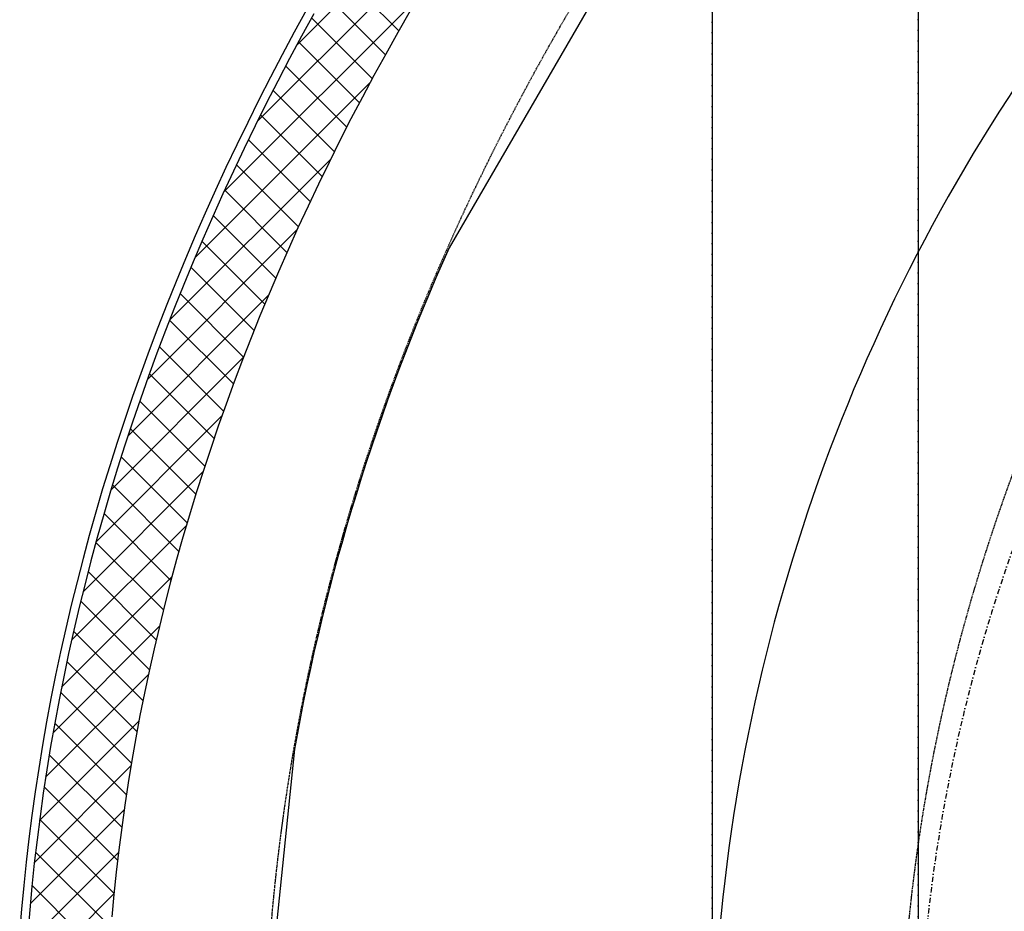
# Model space of a CAD drawing. Header units: metres. Extents: x 63115 to 703450, y -261936 to -53969.
# Tile 39 of 197: x 154742 to 155936, y -130187 to -129106. Entities that reach past the tile are written whole.
import ezdxf

# ---------------------------------------------------------------- set-up
doc = ezdxf.new("R2010")
doc.units = ezdxf.units.M
doc.linetypes.add('DASHDOT2', pattern=[12.7, 6.35, -3.175, 0, -3.175])
doc.linetypes.add('DASHED', pattern=[0.75, 0.5, -0.25])
doc.layers.add('_00_GO', color=7, linetype='Continuous', true_color=0x36c9b3, transparency=0.8)
for name, color, linetype in [('_01-STRAMIENEN', 253, 'DASHDOT2'), ('_02-section-thick', 3, 'Continuous'), ('_02Binnenwanden', 2, 'Continuous'), ('_03-PROJECTION', 1, 'Continuous'), ('_04-HIDDEN', 7, 'DASHED')]:
    doc.layers.add(name, color=color, linetype=linetype)
doc.layers.add('_01Hulplijnen', color=6, linetype='Continuous', plot=False)

# ---------------------------------------------------------------- blocks, each defined once
blk = doc.blocks.new('*U244')
at = {"layer": '_01-STRAMIENEN'}
for points in [[(-5100, 5487.4), (-5100, -4768.6)], [(-5350, 5394.8), (-5350, -4768.6)]]:
    blk.add_lwpolyline(points, dxfattribs=at)
blk.add_lwpolyline([(-5100, 0, 0.145418), (-4780.8, -1074.2, 0.10717), (-3648.9, -2193.2, 0.077335), (-2072, -2881.9, 0.064439), (0, -3150, 0.064439), (2072, -2881.9, 0.077335), (3648.9, -2193.2, 0.10717), (4780.8, -1074.2, 0.145418), (5100, 0, 0.145418), (4780.8, 1074.2, 0.10717), (3648.9, 2193.2, 0.077335), (2072, 2881.9, 0.064439), (0, 3150, 0.064439), (-2072, 2881.9, 0.077335), (-3648.9, 2193.2, 0.10717), (-4780.8, 1074.2, 0.145418)], format="xyb", close=True, dxfattribs=at)
at = {"layer": '_01Hulplijnen'}
for points in [[(-5100, 5487.4), (-5100, -4768.6)], [(-5350, 5394.8), (-5350, -4768.6)]]:
    blk.add_lwpolyline(points, dxfattribs=at)
blk.add_lwpolyline([(-5350, 0, 0.145418), (-4990.3, -1210.7, 0.10717), (-3783, -2404.2, 0.077335), (-2135.6, -3123.6, 0.064439), (0, -3400, 0.064439), (2135.6, -3123.6, 0.077335), (3783, -2404.2, 0.10717), (4990.3, -1210.7, 0.145418), (5350, 0, 0.145418), (4990.3, 1210.7, 0.10717), (3783, 2404.2, 0.077335), (2135.6, 3123.6, 0.064439), (0, 3400, 0.064439), (-2135.6, 3123.6, 0.077335), (-3783, 2404.2, 0.10717), (-4990.3, 1210.7, 0.145418)], format="xyb", close=True, dxfattribs=at)
blk = doc.blocks.new('isolatie_02')
at = {"layer": '_03-PROJECTION'}
h = blk.add_hatch(dxfattribs=at)
h.set_pattern_fill('ANSI37', color=256, scale=10)
h.set_pattern_definition([(45, (-208215.408, 190788.236), (-22.4506403, 22.4506403), []), (135, (-208215.408, 190788.236), (-22.4506403, -22.4506403), [])])
h.paths.add_polyline_path([(-5554.3, -1564.9), (-5567, -1546.6), (-5582.8, -1523.2), (-5598.4, -1499.8), (-5613.7, -1476.2), (-5628.9, -1452.5), (-5643.9, -1428.7), (-5658.7, -1404.8), (-5673.2, -1380.8), (-5687.5, -1356.6), (-5701.6, -1332.4), (-5715.5, -1308), (-5729.2, -1283.6), (-5742.6, -1259), (-5755.9, -1234.3), (-5768.8, -1209.6), (-5781.6, -1184.7), (-5794.1, -1159.8), (-5806.4, -1134.8), (-5818.5, -1109.6), (-5830.3, -1084.4), (-5841.9, -1059.1), (-5853.2, -1033.7), (-5864.3, -1008.3), (-5875.2, -982.7), (-5885.8, -957.1), (-5896.1, -931.4), (-5906.2, -905.6), (-5916.1, -879.8), (-5925.6, -853.9), (-5935, -827.9), (-5944.1, -801.9), (-5952.9, -775.8), (-5961.4, -749.6), (-5969.7, -723.4), (-5977.7, -697.1), (-5985.5, -670.8), (-5992.9, -644.4), (-6000.1, -617.9), (-6007.1, -591.5), (-6013.7, -564.9), (-6020.1, -538.3), (-6026.2, -511.7), (-6032, -485.1), (-6037.5, -458.4), (-6042.8, -431.6), (-6047.7, -404.8), (-6052.4, -378), (-6056.8, -351.2), (-6060.9, -324.3), (-6064.7, -297.4), (-6068.1, -270.5), (-6071.3, -243.6), (-6074.2, -216.6), (-6076.8, -189.6), (-6079.1, -162.6), (-6081.1, -135.6), (-6082.8, -108.5), (-6084.1, -81.5), (-6085.2, -54.4), (-6085.9, -27.3), (-6086.3, -0.2), (-6086.5, 26.9), (-6086.2, 54), (-6085.7, 81), (-6084.9, 108.1), (-6083.7, 135.2), (-6082.2, 162.3), (-6080.4, 189.4), (-6078.2, 216.5), (-6075.7, 243.7), (-6072.9, 270.8), (-6069.8, 297.9), (-6066.3, 325), (-6062.5, 352.1), (-6058.4, 379.2), (-6053.9, 406.4), (-6049.2, 433.5), (-6044.1, 460.6), (-6038.7, 487.7), (-6033, 514.8), (-6026.9, 541.8), (-6020.6, 568.9), (-6013.9, 595.9), (-6006.9, 623), (-5999.6, 650), (-5992, 677), (-5984, 704), (-5975.8, 731), (-5967.2, 757.9), (-5958.3, 784.8), (-5949.1, 811.7), (-5939.6, 838.6), (-5929.8, 865.4), (-5919.7, 892.2), (-5909.2, 919), (-5898.5, 945.7), (-5887.4, 972.4), (-5876.1, 999.1), (-5864.4, 1025.7), (-5852.4, 1052.3), (-5840.2, 1078.9), (-5827.6, 1105.4), (-5814.7, 1131.8), (-5801.5, 1158.2), (-5788.1, 1184.6), (-5774.3, 1210.9), (-5760.2, 1237.1), (-5745.8, 1263.3), (-5731.2, 1289.5), (-5716.2, 1315.6), (-5700.9, 1341.6), (-5685.4, 1367.6), (-5669.5, 1393.5), (-5653.4, 1419.3), (-5636.9, 1445.1), (-5620.2, 1470.8), (-5603.2, 1496.4), (-5585.9, 1522), (-5568.3, 1547.5), (-5550.4, 1572.9), (-5532.2, 1598.2), (-5513.8, 1623.5), (-5495, 1648.7), (-5476, 1673.7), (-5456.7, 1698.8), (-5437.1, 1723.7), (-5417.2, 1748.5), (-5397.1, 1773.3), (-5376.6, 1797.9), (-5355.9, 1822.5), (-5334.9, 1847), (-5313.7, 1871.4), (-5292.1, 1895.6), (-5270.3, 1919.8), (-5248.2, 1943.9), (-5230.5, 1962.9), (-5308.1, 2026.3), (-5321.6, 2011.8), (-5344.3, 1987.1), (-5366.6, 1962.3), (-5388.7, 1937.4), (-5410.6, 1912.4), (-5432.1, 1887.3), (-5453.4, 1862.1), (-5474.3, 1836.8), (-5495, 1811.3), (-5515.4, 1785.8), (-5535.6, 1760.2), (-5555.4, 1734.5), (-5575, 1708.7), (-5594.2, 1682.8), (-5613.2, 1656.9), (-5631.9, 1630.8), (-5650.3, 1604.6), (-5668.4, 1578.4), (-5686.2, 1552.1), (-5703.8, 1525.7), (-5721, 1499.2), (-5737.9, 1472.7), (-5754.6, 1446.1), (-5770.9, 1419.4), (-5786.9, 1392.6), (-5802.7, 1365.7), (-5818.1, 1338.8), (-5833.3, 1311.9), (-5848.1, 1284.8), (-5862.6, 1257.7), (-5876.9, 1230.5), (-5890.8, 1203.3), (-5904.4, 1176), (-5917.7, 1148.7), (-5930.7, 1121.3), (-5943.4, 1093.8), (-5955.8, 1066.3), (-5967.9, 1038.8), (-5979.6, 1011.1), (-5991.1, 983.5), (-6002.2, 955.8), (-6013, 928.1), (-6023.5, 900.3), (-6033.7, 872.4), (-6043.6, 844.6), (-6053.1, 816.7), (-6062.3, 788.7), (-6071.2, 760.8), (-6079.8, 732.8), (-6088, 704.7), (-6096, 676.7), (-6103.6, 648.6), (-6110.8, 620.5), (-6117.8, 592.3), (-6124.4, 564.2), (-6130.7, 536), (-6136.7, 507.8), (-6142.3, 479.6), (-6147.6, 451.3), (-6152.5, 423.1), (-6157.2, 394.8), (-6161.5, 366.5), (-6165.4, 338.3), (-6169, 310), (-6172.3, 281.7), (-6175.2, 253.4), (-6177.8, 225.1), (-6180.1, 196.8), (-6182, 168.5), (-6183.6, 140.2), (-6184.8, 111.9), (-6185.7, 83.6), (-6186.2, 55.3), (-6186.5, 27), (-6186.3, -1.2), (-6185.9, -29.5), (-6185.1, -57.7), (-6184, -85.9), (-6182.6, -114.1), (-6180.9, -142.3), (-6178.8, -170.5), (-6176.4, -198.6), (-6173.7, -226.7), (-6170.7, -254.8), (-6167.4, -282.8), (-6163.8, -310.8), (-6159.8, -338.8), (-6155.6, -366.7), (-6151, -394.7), (-6146.2, -422.5), (-6141, -450.3), (-6135.6, -478.1), (-6129.8, -505.8), (-6123.8, -533.5), (-6117.5, -561.2), (-6110.8, -588.7), (-6103.9, -616.3), (-6096.8, -643.7), (-6089.3, -671.2), (-6081.5, -698.5), (-6073.5, -725.8), (-6065.2, -753), (-6056.6, -780.2), (-6047.8, -807.3), (-6038.6, -834.3), (-6029.3, -861.3), (-6019.6, -888.2), (-6009.7, -915), (-5999.5, -941.7), (-5989, -968.3), (-5978.3, -994.9), (-5967.4, -1021.4), (-5956.2, -1047.8), (-5944.7, -1074.1), (-5933, -1100.3), (-5921, -1126.4), (-5908.8, -1152.5), (-5896.4, -1178.4), (-5883.7, -1204.3), (-5870.8, -1230), (-5857.6, -1255.7), (-5844.2, -1281.2), (-5830.6, -1306.6), (-5816.7, -1332), (-5802.6, -1357.2), (-5788.3, -1382.3), (-5773.7, -1407.3), (-5759, -1432.2), (-5744, -1456.9), (-5728.8, -1481.6), (-5713.4, -1506.1), (-5697.7, -1530.5), (-5681.9, -1554.8), (-5665.8, -1578.9), (-5652.5, -1598.6)])

msp = doc.modelspace()

# ---------------------------------------------------------------- linework, layer by layer
at = {"layer": '_00_GO'}
msp.add_lwpolyline([(160331.8, -128388.3), (160331.8, -127032.1), (159631.8, -127111.9), (159388.9, -127153.7), (158978.2, -127241.2), (158551.4, -127360.6), (158354.9, -127422, -0.066782), (157626.1, -127296.1, 0.06313), (156393.3, -128010.6), (156100.2, -128256.4), (155781.8, -128581.4), (155581.8, -128832.6), (155262.7, -129382.4, 0.061328), (155075.1, -129990.8), (155039.3, -130340.6), (159582.4, -130340.6), (160331.8, -128388.3)], format="xyb", close=True, dxfattribs=at)
at = {"layer": '_02-section-thick'}
for points in [[(155089.8, -129093.9), (155074.9, -129121), (155060.3, -129148.2), (155046, -129175.5), (155032.1, -129202.8), (155018.4, -129230.2), (155005.1, -129257.6), (154992, -129285.1), (154979.3, -129312.6), (154966.9, -129340.2), (154954.8, -129367.9), (154943, -129395.6), (154931.5, -129423.3), (154920.3, -129451.1), (154909.4, -129479), (154898.9, -129506.9), (154888.7, -129534.8), (154878.8, -129562.7), (154869.2, -129590.7), (154860, -129618.8), (154851, -129646.9), (154842.4, -129675), (154834.2, -129703.1), (154826.2, -129731.3), (154818.6, -129759.5), (154811.3, -129787.7), (154804.3, -129815.9), (154797.6, -129844.2), (154791.3, -129872.5), (154785.3, -129900.8), (154779.7, -129929.1), (154774.4, -129957.5), (154769.4, -129985.9), (154764.8, -130014.2), (154760.4, -130042.6), (154756.5, -130071), (154752.8, -130099.4), (154749.6, -130127.8), (154746.6, -130156.2), (154744, -130184.7), (154741.7, -130213.1)], [(155098.5, -129098.7), (155083.7, -129125.8), (155069.2, -129152.9), (155054.9, -129180.1), (155041, -129207.3), (155027.4, -129234.6), (155014.1, -129261.9), (155001.1, -129289.3), (154988.4, -129316.8), (154976, -129344.3), (154963.9, -129371.9), (154952.2, -129399.5), (154940.7, -129427.1), (154929.6, -129454.8), (154918.8, -129482.6), (154908.3, -129510.3), (154898.1, -129538.2), (154888.2, -129566), (154878.7, -129593.9), (154869.5, -129621.9), (154860.6, -129649.8), (154852, -129677.8), (154843.8, -129705.9), (154835.8, -129733.9), (154828.2, -129762), (154821, -129790.1), (154814, -129818.3), (154807.4, -129846.4), (154801.1, -129874.6), (154795.1, -129902.8), (154789.5, -129931), (154784.2, -129959.3), (154779.3, -129987.5), (154774.6, -130015.8), (154770.3, -130044.1), (154766.4, -130072.3), (154762.8, -130100.6), (154759.5, -130128.9), (154756.6, -130157.2), (154754, -130185.5), (154751.7, -130213.8)], [(155215.6, -129095), (155200.6, -129121.1), (155186, -129147.3), (155171.6, -129173.5), (155157.5, -129199.7), (155143.7, -129226), (155130.3, -129252.4), (155117.1, -129278.8), (155104.2, -129305.2), (155091.6, -129331.7), (155079.4, -129358.3), (155067.4, -129384.9), (155055.7, -129411.5), (155044.4, -129438.2), (155033.3, -129464.9), (155022.6, -129491.6), (155012.1, -129518.4), (155002, -129545.2), (154992.2, -129572), (154982.7, -129598.9), (154973.5, -129625.8), (154964.6, -129652.7), (154956, -129679.6), (154947.8, -129706.6), (154939.8, -129733.6), (154932.2, -129760.6), (154924.9, -129787.6), (154917.9, -129814.7), (154911.2, -129841.7), (154904.9, -129868.8), (154898.8, -129895.9), (154893.1, -129922.9), (154887.7, -129950), (154882.6, -129977.1), (154877.9, -130004.3), (154873.4, -130031.4), (154869.3, -130058.5), (154865.5, -130085.6), (154862, -130112.7), (154858.9, -130139.8), (154856.1, -130166.9), (154853.6, -130194.1)]]:
    msp.add_lwpolyline(points, dxfattribs=at)
at = {"layer": '_04-HIDDEN', "ltscale": 2}
for centre, major_axis, ratio in [((160931.8, -130410.6), (-5893.6, 0), 0.638336), ((160932.1, -130410.6), (-5121.8, 0), 0.639243)]:
    msp.add_ellipse(centre, major_axis=major_axis, ratio=ratio, dxfattribs=at)

# ---------------------------------------------------------------- block references
at = {"layer": '_02Binnenwanden'}
msp.add_blockref('isolatie_02', (160931.8, -130410.6), dxfattribs=at)
at = {"layer": '_03-PROJECTION'}
msp.add_blockref('*U244', (160931.8, -130410.6), dxfattribs=at)

doc.saveas('drawing.dxf')
